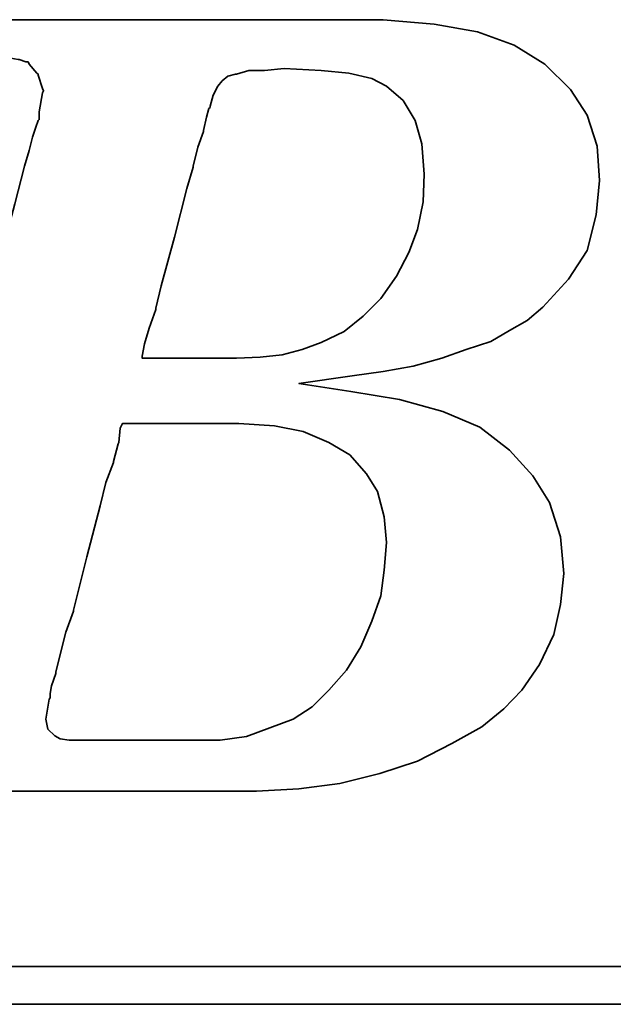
# Model space of a CAD drawing. Extents: x 25 to 103.6, y 36.2 to 84.7.
# Tile 31 of 49: x 90.473 to 91.006, y 59.201 to 60.084. Entities that reach past the tile are written whole.
import ezdxf

# ---------------------------------------------------------------- set-up
doc = ezdxf.new("R2010")
doc.units = 0
doc.header["$MEASUREMENT"] = 0
doc.layers.add('DIM', color=4, linetype='CONTINUOUS')
doc.layers.add('layer 1', color=7, linetype='CONTINUOUS')

# ---------------------------------------------------------------- blocks, each defined once
blk = doc.blocks.new('TBI MOTION logo(完整正式版)')
at = {"layer": 'layer 1', "color": 22, "lineweight": 35}
for points, knots in [([(-64.65375, -6.86375), (-64.65375, -6.86375), (-64.84375, -7.29625), (-64.84375, -7.29625), (-64.84375, -7.29625), (-64.84375, -7.29625), (-64.86875, -7.34375), (-64.86875, -7.34375), (-64.86875, -7.34375), (-64.86875, -7.34375), (-64.86875, -7.36875), (-64.86875, -7.36875), (-64.86875, -7.36875), (-64.86875, -7.36875), (-65.15375, -7.65375), (-65.15375, -7.65375), (-65.15375, -7.65375), (-65.15375, -7.65375), (-65.17875, -7.65375), (-65.17875, -7.65375), (-65.17875, -7.65375), (-65.17875, -7.65375), (-65.20375, -7.67875), (-65.20375, -7.67875), (-65.20375, -7.67875), (-65.20375, -7.67875), (-65.58875, -7.87125), (-65.58875, -7.87125), (-65.58875, -7.87125), (-65.58875, -7.87125), (-65.63375, -7.87125), (-65.63375, -7.87125), (-65.63375, -7.87125), (-65.63375, -7.87125), (-65.65875, -7.89375), (-65.65875, -7.89375), (-65.65875, -7.89375), (-65.65875, -7.89375), (-66.09375, -7.94375), (-66.09375, -7.94375), (-66.09375, -7.94375), (-66.09375, -7.94375), (-66.11375, -7.94375), (-66.11375, -7.94375), (-66.11375, -7.94375), (-66.11375, -7.94375), (-66.16375, -7.94375), (-66.16375, -7.94375), (-66.16375, -7.94375), (-66.16375, -7.94375), (-66.30875, -7.94375), (-66.30875, -7.94375), (-66.30875, -7.94375), (-66.30875, -7.94375), (-66.69375, -7.94375), (-66.69375, -7.94375), (-66.69375, -7.94375), (-66.69375, -7.94375), (-67.07375, -7.94375), (-67.07375, -7.94375), (-67.07375, -7.94375), (-67.07375, -7.94375), (-67.12375, -7.94375), (-67.12375, -7.94375), (-67.12375, -7.94375), (-67.12375, -7.94375), (-67.12375, -7.96625), (-67.12375, -7.96625), (-67.12375, -7.96625), (-67.12375, -7.96625), (-67.14875, -7.99125), (-67.14875, -7.99125), (-67.14875, -7.99125), (-67.14875, -7.99125), (-67.24375, -8.34875), (-67.24375, -8.34875), (-67.24375, -8.34875), (-67.24375, -8.34875), (-67.31375, -8.68625), (-67.31375, -8.68625), (-67.31375, -8.68625), (-67.31375, -8.68625), (-67.26875, -8.68625), (-67.26875, -8.68625), (-67.26875, -8.68625), (-67.26875, -8.68625), (-67.07375, -8.68625), (-67.07375, -8.68625), (-67.07375, -8.68625), (-67.07375, -8.68625), (-66.54875, -8.68625), (-66.54875, -8.68625), (-66.54875, -8.68625), (-66.54875, -8.68625), (-65.82625, -8.68625), (-65.82625, -8.68625), (-65.82625, -8.68625), (-65.82625, -8.68625), (-65.01375, -8.68625), (-65.01375, -8.68625), (-65.01375, -8.68625), (-65.01375, -8.68625), (-64.05375, -8.68625), (-64.05375, -8.68625), (-64.05375, -8.68625), (-64.05375, -8.68625), (-62.08375, -8.68625), (-62.08375, -8.68625), (-62.08375, -8.68625), (-62.08375, -8.68625), (-60.06875, -8.68625), (-60.06875, -8.68625), (-60.06875, -8.68625), (-60.06875, -8.68625), (-59.10875, -8.68625), (-59.10875, -8.68625), (-59.10875, -8.68625), (-59.10875, -8.68625), (-58.29375, -8.68625), (-58.29375, -8.68625), (-58.29375, -8.68625), (-58.29375, -8.68625), (-57.57375, -8.68625), (-57.57375, -8.68625), (-57.57375, -8.68625), (-57.57375, -8.68625), (-57.04875, -8.68625), (-57.04875, -8.68625), (-57.04875, -8.68625), (-57.04875, -8.68625), (-56.85375, -8.68625), (-56.85375, -8.68625), (-56.85375, -8.68625), (-56.85375, -8.68625), (-56.70875, -8.68625), (-56.70875, -8.68625), (-56.70875, -8.68625), (-56.70875, -8.68625), (-56.61375, -8.68625), (-56.61375, -8.68625), (-56.61375, -8.68625), (-56.61375, -8.68625), (-56.56875, -8.68625), (-56.56875, -8.68625), (-56.56875, -8.68625), (-56.56875, -8.68625), (-55.65375, -8.63875), (-55.65375, -8.63875), (-55.65375, -8.63875), (-55.65375, -8.63875), (-54.76875, -8.51875), (-54.76875, -8.51875), (-54.76875, -8.51875), (-54.76875, -8.51875), (-53.90375, -8.30375), (-53.90375, -8.30375), (-53.90375, -8.30375), (-53.90375, -8.30375), (-53.08875, -8.03875), (-53.08875, -8.03875), (-53.08875, -8.03875), (-53.08875, -8.03875), (-52.34375, -7.65375), (-52.34375, -7.65375), (-52.34375, -7.65375), (-52.34375, -7.65375), (-51.69875, -7.29625), (-51.69875, -7.29625), (-51.69875, -7.29625), (-51.69875, -7.29625), (-51.21875, -6.91125), (-51.21875, -6.91125), (-51.21875, -6.91125), (-51.21875, -6.91125), (-50.83375, -6.50375), (-50.83375, -6.50375), (-50.83375, -6.50375), (-50.83375, -6.50375), (-50.44875, -5.94875), (-50.44875, -5.94875), (-50.44875, -5.94875), (-50.44875, -5.94875), (-50.13875, -5.30375), (-50.13875, -5.30375), (-50.13875, -5.30375), (-50.13875, -5.30375), (-49.99375, -4.65375), (-49.99375, -4.65375), (-49.99375, -4.65375), (-49.99375, -4.65375), (-49.92375, -3.98375), (-49.92375, -3.98375), (-49.92375, -3.98375), (-49.92375, -3.98375), (-49.99375, -3.19374), (-49.99375, -3.19374), (-49.99375, -3.19374), (-49.99375, -3.19374), (-50.23374, -2.44874), (-50.23374, -2.44874), (-50.23374, -2.44874), (-50.23374, -2.44874), (-50.59375, -1.87374), (-50.59375, -1.87374), (-50.59375, -1.87374), (-50.59375, -1.87374), (-51.09875, -1.31874), (-51.09875, -1.31874), (-51.09875, -1.31874), (-51.09875, -1.31874), (-51.74375, -0.81875), (-51.74375, -0.81875), (-51.74375, -0.81875), (-51.74375, -0.81875), (-52.53875, -0.48125), (-52.53875, -0.48125), (-52.53875, -0.48125), (-52.53875, -0.48125), (-53.47375, -0.21875), (-53.47375, -0.21875), (-53.47375, -0.21875), (-53.47375, -0.21875), (-54.52875, -0.04874), (-54.52875, -0.04874), (-54.52875, -0.04874), (-54.52875, -0.04874), (-55.65375, 0.12125), (-55.65375, 0.12125), (-55.65375, 0.12125), (-55.65375, 0.12125), (-54.50375, 0.28624), (-54.50375, 0.28624), (-54.50375, 0.28624), (-54.50375, 0.28624), (-53.83375, 0.38124), (-53.83375, 0.38124), (-53.83375, 0.38124), (-53.83375, 0.38124), (-53.18375, 0.50125), (-53.18375, 0.50125), (-53.18375, 0.50125), (-53.18375, 0.50125), (-52.55875, 0.66874), (-52.55875, 0.66874), (-52.55875, 0.66874), (-52.55875, 0.66874), (-52.03375, 0.86124), (-52.03375, 0.86124), (-52.03375, 0.86124), (-52.03375, 0.86124), (-51.50374, 1.03124), (-51.50374, 1.03124), (-51.50374, 1.03124), (-51.50374, 1.03124), (-51.09875, 1.27125), (-51.09875, 1.27125), (-51.09875, 1.27125), (-51.09875, 1.27125), (-50.71375, 1.48624), (-50.71375, 1.48624), (-50.71375, 1.48624), (-50.71375, 1.48624), (-50.37625, 1.77625), (-50.37625, 1.77625), (-50.37625, 1.77625), (-50.37625, 1.77625), (-49.82375, 2.37625), (-49.82375, 2.37625), (-49.82375, 2.37625), (-49.82375, 2.37625), (-49.41875, 2.99625), (-49.41875, 2.99625), (-49.41875, 2.99625), (-49.41875, 2.99625), (-49.22375, 3.76625), (-49.22375, 3.76625), (-49.22375, 3.76625), (-49.22375, 3.76625), (-49.15375, 4.50874), (-49.15375, 4.50874), (-49.15375, 4.50874), (-49.15375, 4.50874), (-49.20375, 5.25125), (-49.20375, 5.25125), (-49.20375, 5.25125), (-49.20375, 5.25125), (-49.41875, 5.92625), (-49.41875, 5.92625), (-49.41875, 5.92625), (-49.41875, 5.92625), (-49.77875, 6.47625), (-49.77875, 6.47625), (-49.77875, 6.47625), (-49.77875, 6.47625), (-50.33125, 7.02624), (-50.33125, 7.02624), (-50.33125, 7.02624), (-50.33125, 7.02624), (-51.00125, 7.43625), (-51.00125, 7.43625), (-51.00125, 7.43625), (-51.00125, 7.43625), (-51.79375, 7.72625), (-51.79375, 7.72625), (-51.79375, 7.72625), (-51.79375, 7.72625), (-52.72875, 7.89124), (-52.72875, 7.89124), (-52.72875, 7.89124), (-52.72875, 7.89124), (-53.83375, 7.98625), (-53.83375, 7.98625), (-53.83375, 7.98625), (-53.83375, 7.98625), (-53.92875, 7.98625), (-53.92875, 7.98625), (-53.92875, 7.98625), (-53.92875, 7.98625), (-54.26375, 7.98625), (-54.26375, 7.98625), (-54.26375, 7.98625), (-54.26375, 7.98625), (-54.74375, 7.98625), (-54.74375, 7.98625), (-54.74375, 7.98625), (-54.74375, 7.98625), (-55.36875, 7.98625), (-55.36875, 7.98625), (-55.36875, 7.98625), (-55.36875, 7.98625), (-56.13375, 7.98625), (-56.13375, 7.98625), (-56.13375, 7.98625), (-56.13375, 7.98625), (-56.94875, 7.98625), (-56.94875, 7.98625), (-56.94875, 7.98625), (-56.94875, 7.98625), (-58.77625, 7.98625), (-58.77625, 7.98625), (-58.77625, 7.98625), (-58.77625, 7.98625), (-60.59875, 7.98625), (-60.59875, 7.98625), (-60.59875, 7.98625), (-60.59875, 7.98625), (-61.41375, 7.98625), (-61.41375, 7.98625), (-61.41375, 7.98625), (-61.41375, 7.98625), (-62.17875, 7.98625), (-62.17875, 7.98625), (-62.17875, 7.98625), (-62.17875, 7.98625), (-62.80375, 7.98625), (-62.80375, 7.98625), (-62.80375, 7.98625), (-62.80375, 7.98625), (-63.30625, 7.98625), (-63.30625, 7.98625), (-63.30625, 7.98625), (-63.30625, 7.98625), (-63.57375, 7.98625), (-63.57375, 7.98625), (-63.57375, 7.98625), (-63.57375, 7.98625), (-63.57375, 7.96375), (-63.57375, 7.96375), (-63.57375, 7.96375), (-63.57375, 7.96375), (-63.59875, 7.94125), (-63.59875, 7.94125), (-63.59875, 7.94125), (-63.59875, 7.94125), (-63.69375, 7.55625), (-63.69375, 7.55625), (-63.69375, 7.55625), (-63.69375, 7.55625), (-63.76375, 7.24624), (-63.76375, 7.24624), (-63.76375, 7.24624), (-63.76375, 7.24624), (-63.23875, 7.24624), (-63.23875, 7.24624), (-63.23875, 7.24624), (-63.23875, 7.24624), (-62.75875, 7.24624), (-62.75875, 7.24624), (-62.75875, 7.24624), (-62.75875, 7.24624), (-62.61125, 7.24624), (-62.61125, 7.24624), (-62.61125, 7.24624), (-62.61125, 7.24624), (-62.56625, 7.24624), (-62.56625, 7.24624), (-62.56625, 7.24624), (-62.56625, 7.24624), (-62.22875, 7.24624), (-62.22875, 7.24624), (-62.22875, 7.24624), (-62.22875, 7.24624), (-62.20375, 7.24624), (-62.20375, 7.24624), (-62.20375, 7.24624), (-62.20375, 7.24624), (-62.17875, 7.21875), (-62.17875, 7.21875), (-62.17875, 7.21875), (-62.17875, 7.21875), (-61.96375, 7.17125), (-61.96375, 7.17125), (-61.96375, 7.17125), (-61.96375, 7.17125), (-61.72375, 7.12624), (-61.72375, 7.12624), (-61.72375, 7.12624), (-61.72375, 7.12624), (-61.70375, 7.12624), (-61.70375, 7.12624), (-61.70375, 7.12624), (-61.70375, 7.12624), (-61.55875, 7.07624), (-61.55875, 7.07624), (-61.55875, 7.07624), (-61.55875, 7.07624), (-61.50875, 7.07624), (-61.50875, 7.07624), (-61.50875, 7.07624), (-61.50875, 7.07624), (-61.48375, 7.02624), (-61.48375, 7.02624), (-61.48375, 7.02624), (-61.48375, 7.02624), (-61.31875, 6.83375), (-61.31875, 6.83375), (-61.31875, 6.83375), (-61.31875, 6.83375), (-61.29375, 6.81125), (-61.29375, 6.81125), (-61.29375, 6.81125), (-61.29375, 6.81125), (-61.29375, 6.78625), (-61.29375, 6.78625), (-61.29375, 6.78625), (-61.29375, 6.78625), (-61.19875, 6.50124), (-61.19875, 6.50124), (-61.19875, 6.50124), (-61.19875, 6.50124), (-61.17375, 6.45124), (-61.17375, 6.45124), (-61.17375, 6.45124), (-61.17375, 6.45124), (-61.19875, 6.40625), (-61.19875, 6.40625), (-61.19875, 6.40625), (-61.19875, 6.40625), (-61.26875, 5.99624), (-61.26875, 5.99624), (-61.26875, 5.99624), (-61.26875, 5.99624), (-61.26875, 5.85125), (-61.26875, 5.85125), (-61.26875, 5.85125), (-61.26875, 5.85125), (-61.26875, 5.82625), (-61.26875, 5.82625), (-61.26875, 5.82625), (-61.26875, 5.82625), (-61.29375, 5.80625), (-61.29375, 5.80625), (-61.29375, 5.80625), (-61.29375, 5.80625), (-61.34125, 5.66125), (-61.34125, 5.66125), (-61.34125, 5.66125), (-61.34125, 5.66125), (-61.41375, 5.44625), (-61.41375, 5.44625), (-61.41375, 5.44625), (-61.41375, 5.44625), (-61.48375, 5.15625), (-61.48375, 5.15625), (-61.48375, 5.15625), (-61.48375, 5.15625), (-61.58375, 4.82124), (-61.58375, 4.82124), (-61.58375, 4.82124), (-61.58375, 4.82124), (-61.79875, 4.00375), (-61.79875, 4.00375), (-61.79875, 4.00375), (-61.79875, 4.00375), (-62.05875, 2.99625), (-62.05875, 2.99625), (-62.05875, 2.99625), (-62.05875, 2.99625), (-62.34875, 1.91625), (-62.34875, 1.91625), (-62.34875, 1.91625), (-62.34875, 1.91625), (-62.97375, -0.41124), (-62.97375, -0.41124), (-62.97375, -0.41124), (-62.97375, -0.41124), (-63.59875, -2.75875), (-63.59875, -2.75875), (-63.59875, -2.75875), (-63.59875, -2.75875), (-63.88375, -3.86374), (-63.88375, -3.86374), (-63.88375, -3.86374), (-63.88375, -3.86374), (-64.14875, -4.82374), (-64.14875, -4.82374), (-64.14875, -4.82374), (-64.14875, -4.82374), (-64.36375, -5.64125), (-64.36375, -5.64125), (-64.36375, -5.64125), (-64.36375, -5.64125), (-64.43625, -5.97625), (-64.43625, -5.97625), (-64.43625, -5.97625), (-64.43625, -5.97625), (-64.50875, -6.28625), (-64.50875, -6.28625), (-64.50875, -6.28625), (-64.50875, -6.28625), (-64.50875, -6.30875), (-64.50875, -6.30875), (-64.50875, -6.30875), (-64.50875, -6.30875), (-64.57875, -6.50375), (-64.57875, -6.50375), (-64.57875, -6.50375), (-64.57875, -6.50375), (-64.62875, -6.69625), (-64.62875, -6.69625), (-64.62875, -6.69625), (-64.62875, -6.69625), (-64.62875, -6.76875), (-64.62875, -6.76875), (-64.62875, -6.76875), (-64.62875, -6.76875), (-64.62875, -6.81375), (-64.62875, -6.81375), (-64.62875, -6.81375), (-64.62875, -6.81375), (-64.62875, -6.83875), (-64.62875, -6.83875), (-64.62875, -6.83875), (-64.62875, -6.83875), (-64.65375, -6.86375), (-64.65375, -6.86375)], [0, 0, 0, 0, 0.00719424, 0.00719424, 0.00719424, 0.00719424, 0.01438849, 0.01438849, 0.01438849, 0.01438849, 0.02158273, 0.02158273, 0.02158273, 0.02158273, 0.02877698, 0.02877698, 0.02877698, 0.02877698, 0.03597122, 0.03597122, 0.03597122, 0.03597122, 0.04316547, 0.04316547, 0.04316547, 0.04316547, 0.05035971, 0.05035971, 0.05035971, 0.05035971, 0.05755396, 0.05755396, 0.05755396, 0.05755396, 0.0647482, 0.0647482, 0.0647482, 0.0647482, 0.07194245, 0.07194245, 0.07194245, 0.07194245, 0.07913669, 0.07913669, 0.07913669, 0.07913669, 0.08633094, 0.08633094, 0.08633094, 0.08633094, 0.09352518, 0.09352518, 0.09352518, 0.09352518, 0.10071942, 0.10071942, 0.10071942, 0.10071942, 0.10791367, 0.10791367, 0.10791367, 0.10791367, 0.11510791, 0.11510791, 0.11510791, 0.11510791, 0.12230216, 0.12230216, 0.12230216, 0.12230216, 0.1294964, 0.1294964, 0.1294964, 0.1294964, 0.13669065, 0.13669065, 0.13669065, 0.13669065, 0.14388489, 0.14388489, 0.14388489, 0.14388489, 0.15107914, 0.15107914, 0.15107914, 0.15107914, 0.15827338, 0.15827338, 0.15827338, 0.15827338, 0.16546763, 0.16546763, 0.16546763, 0.16546763, 0.17266187, 0.17266187, 0.17266187, 0.17266187, 0.17985612, 0.17985612, 0.17985612, 0.17985612, 0.18705036, 0.18705036, 0.18705036, 0.18705036, 0.1942446, 0.1942446, 0.1942446, 0.1942446, 0.20143885, 0.20143885, 0.20143885, 0.20143885, 0.20863309, 0.20863309, 0.20863309, 0.20863309, 0.21582734, 0.21582734, 0.21582734, 0.21582734, 0.22302158, 0.22302158, 0.22302158, 0.22302158, 0.23021583, 0.23021583, 0.23021583, 0.23021583, 0.23741007, 0.23741007, 0.23741007, 0.23741007, 0.24460432, 0.24460432, 0.24460432, 0.24460432, 0.25179856, 0.25179856, 0.25179856, 0.25179856, 0.25899281, 0.25899281, 0.25899281, 0.25899281, 0.26618705, 0.26618705, 0.26618705, 0.26618705, 0.27338129, 0.27338129, 0.27338129, 0.27338129, 0.28057554, 0.28057554, 0.28057554, 0.28057554, 0.28776978, 0.28776978, 0.28776978, 0.28776978, 0.29496403, 0.29496403, 0.29496403, 0.29496403, 0.30215827, 0.30215827, 0.30215827, 0.30215827, 0.30935252, 0.30935252, 0.30935252, 0.30935252, 0.31654676, 0.31654676, 0.31654676, 0.31654676, 0.32374101, 0.32374101, 0.32374101, 0.32374101, 0.33093525, 0.33093525, 0.33093525, 0.33093525, 0.3381295, 0.3381295, 0.3381295, 0.3381295, 0.34532374, 0.34532374, 0.34532374, 0.34532374, 0.35251799, 0.35251799, 0.35251799, 0.35251799, 0.35971223, 0.35971223, 0.35971223, 0.35971223, 0.36690647, 0.36690647, 0.36690647, 0.36690647, 0.37410072, 0.37410072, 0.37410072, 0.37410072, 0.38129496, 0.38129496, 0.38129496, 0.38129496, 0.38848921, 0.38848921, 0.38848921, 0.38848921, 0.39568345, 0.39568345, 0.39568345, 0.39568345, 0.4028777, 0.4028777, 0.4028777, 0.4028777, 0.41007194, 0.41007194, 0.41007194, 0.41007194, 0.41726619, 0.41726619, 0.41726619, 0.41726619, 0.42446043, 0.42446043, 0.42446043, 0.42446043, 0.43165468, 0.43165468, 0.43165468, 0.43165468, 0.43884892, 0.43884892, 0.43884892, 0.43884892, 0.44604317, 0.44604317, 0.44604317, 0.44604317, 0.45323741, 0.45323741, 0.45323741, 0.45323741, 0.46043165, 0.46043165, 0.46043165, 0.46043165, 0.4676259, 0.4676259, 0.4676259, 0.4676259, 0.47482014, 0.47482014, 0.47482014, 0.47482014, 0.48201439, 0.48201439, 0.48201439, 0.48201439, 0.48920863, 0.48920863, 0.48920863, 0.48920863, 0.49640288, 0.49640288, 0.49640288, 0.49640288, 0.50359712, 0.50359712, 0.50359712, 0.50359712, 0.51079137, 0.51079137, 0.51079137, 0.51079137, 0.51798561, 0.51798561, 0.51798561, 0.51798561, 0.52517986, 0.52517986, 0.52517986, 0.52517986, 0.5323741, 0.5323741, 0.5323741, 0.5323741, 0.53956835, 0.53956835, 0.53956835, 0.53956835, 0.54676259, 0.54676259, 0.54676259, 0.54676259, 0.55395683, 0.55395683, 0.55395683, 0.55395683, 0.56115108, 0.56115108, 0.56115108, 0.56115108, 0.56834532, 0.56834532, 0.56834532, 0.56834532, 0.57553957, 0.57553957, 0.57553957, 0.57553957, 0.58273381, 0.58273381, 0.58273381, 0.58273381, 0.58992806, 0.58992806, 0.58992806, 0.58992806, 0.5971223, 0.5971223, 0.5971223, 0.5971223, 0.60431655, 0.60431655, 0.60431655, 0.60431655, 0.61151079, 0.61151079, 0.61151079, 0.61151079, 0.61870504, 0.61870504, 0.61870504, 0.61870504, 0.62589928, 0.62589928, 0.62589928, 0.62589928, 0.63309353, 0.63309353, 0.63309353, 0.63309353, 0.64028777, 0.64028777, 0.64028777, 0.64028777, 0.64748201, 0.64748201, 0.64748201, 0.64748201, 0.65467626, 0.65467626, 0.65467626, 0.65467626, 0.6618705, 0.6618705, 0.6618705, 0.6618705, 0.66906475, 0.66906475, 0.66906475, 0.66906475, 0.67625899, 0.67625899, 0.67625899, 0.67625899, 0.68345324, 0.68345324, 0.68345324, 0.68345324, 0.69064748, 0.69064748, 0.69064748, 0.69064748, 0.69784173, 0.69784173, 0.69784173, 0.69784173, 0.70503597, 0.70503597, 0.70503597, 0.70503597, 0.71223022, 0.71223022, 0.71223022, 0.71223022, 0.71942446, 0.71942446, 0.71942446, 0.71942446, 0.72661871, 0.72661871, 0.72661871, 0.72661871, 0.73381295, 0.73381295, 0.73381295, 0.73381295, 0.74100719, 0.74100719, 0.74100719, 0.74100719, 0.74820144, 0.74820144, 0.74820144, 0.74820144, 0.75539568, 0.75539568, 0.75539568, 0.75539568, 0.76258993, 0.76258993, 0.76258993, 0.76258993, 0.76978417, 0.76978417, 0.76978417, 0.76978417, 0.77697842, 0.77697842, 0.77697842, 0.77697842, 0.78417266, 0.78417266, 0.78417266, 0.78417266, 0.79136691, 0.79136691, 0.79136691, 0.79136691, 0.79856115, 0.79856115, 0.79856115, 0.79856115, 0.8057554, 0.8057554, 0.8057554, 0.8057554, 0.81294964, 0.81294964, 0.81294964, 0.81294964, 0.82014388, 0.82014388, 0.82014388, 0.82014388, 0.82733813, 0.82733813, 0.82733813, 0.82733813, 0.83453237, 0.83453237, 0.83453237, 0.83453237, 0.84172662, 0.84172662, 0.84172662, 0.84172662, 0.84892086, 0.84892086, 0.84892086, 0.84892086, 0.85611511, 0.85611511, 0.85611511, 0.85611511, 0.86330935, 0.86330935, 0.86330935, 0.86330935, 0.8705036, 0.8705036, 0.8705036, 0.8705036, 0.87769784, 0.87769784, 0.87769784, 0.87769784, 0.88489209, 0.88489209, 0.88489209, 0.88489209, 0.89208633, 0.89208633, 0.89208633, 0.89208633, 0.89928058, 0.89928058, 0.89928058, 0.89928058, 0.90647482, 0.90647482, 0.90647482, 0.90647482, 0.91366906, 0.91366906, 0.91366906, 0.91366906, 0.92086331, 0.92086331, 0.92086331, 0.92086331, 0.92805755, 0.92805755, 0.92805755, 0.92805755, 0.9352518, 0.9352518, 0.9352518, 0.9352518, 0.94244604, 0.94244604, 0.94244604, 0.94244604, 0.94964029, 0.94964029, 0.94964029, 0.94964029, 0.95683453, 0.95683453, 0.95683453, 0.95683453, 0.96402878, 0.96402878, 0.96402878, 0.96402878, 0.97122302, 0.97122302, 0.97122302, 0.97122302, 0.97841727, 0.97841727, 0.97841727, 0.97841727, 0.98561151, 0.98561151, 0.98561151, 0.98561151, 0.99280576, 0.99280576, 0.99280576, 0.99280576, 1, 1, 1, 1]), ([(-57.50375, 6.35625), (-57.50375, 6.35625), (-57.57375, 6.11625), (-57.57375, 6.11625), (-57.57375, 6.11625), (-57.57375, 6.11625), (-57.57375, 6.09125), (-57.57375, 6.09125), (-57.57375, 6.09125), (-57.57375, 6.09125), (-57.59875, 6.06625), (-57.59875, 6.06625), (-57.59875, 6.06625), (-57.59875, 6.06625), (-57.64875, 5.87625), (-57.64875, 5.87625), (-57.64875, 5.87625), (-57.64875, 5.87625), (-57.71875, 5.58875), (-57.71875, 5.58875), (-57.71875, 5.58875), (-57.71875, 5.58875), (-57.71875, 5.56625), (-57.71875, 5.56625), (-57.71875, 5.56625), (-57.71875, 5.56625), (-57.83875, 5.23125), (-57.83875, 5.23125), (-57.83875, 5.23125), (-57.83875, 5.23125), (-57.93625, 4.82124), (-57.93625, 4.82124), (-57.93625, 4.82124), (-57.93625, 4.82124), (-57.93625, 4.79624), (-57.93625, 4.79624), (-57.93625, 4.79624), (-57.93625, 4.79624), (-58.07875, 4.34125), (-58.07875, 4.34125), (-58.07875, 4.34125), (-58.07875, 4.34125), (-58.34375, 3.28625), (-58.34375, 3.28625), (-58.34375, 3.28625), (-58.34375, 3.28625), (-58.62875, 2.23124), (-58.62875, 2.23124), (-58.62875, 2.23124), (-58.62875, 2.23124), (-58.74875, 1.75125), (-58.74875, 1.75125), (-58.74875, 1.75125), (-58.74875, 1.75125), (-58.74875, 1.72625), (-58.74875, 1.72625), (-58.74875, 1.72625), (-58.74875, 1.72625), (-58.89375, 1.31625), (-58.89375, 1.31625), (-58.89375, 1.31625), (-58.89375, 1.31625), (-58.98875, 0.98124), (-58.98875, 0.98124), (-58.98875, 0.98124), (-58.98875, 0.98124), (-59.03875, 0.71625), (-59.03875, 0.71625), (-59.03875, 0.71625), (-59.03875, 0.71625), (-59.03875, 0.66874), (-59.03875, 0.66874), (-59.03875, 0.66874), (-59.03875, 0.66874), (-58.91875, 0.66874), (-58.91875, 0.66874), (-58.91875, 0.66874), (-58.91875, 0.66874), (-58.53375, 0.66874), (-58.53375, 0.66874), (-58.53375, 0.66874), (-58.53375, 0.66874), (-58.10375, 0.66874), (-58.10375, 0.66874), (-58.10375, 0.66874), (-58.10375, 0.66874), (-57.66875, 0.66874), (-57.66875, 0.66874), (-57.66875, 0.66874), (-57.66875, 0.66874), (-57.33375, 0.66874), (-57.33375, 0.66874), (-57.33375, 0.66874), (-57.33375, 0.66874), (-57.09375, 0.66874), (-57.09375, 0.66874), (-57.09375, 0.66874), (-57.09375, 0.66874), (-56.99875, 0.66874), (-56.99875, 0.66874), (-56.99875, 0.66874), (-56.99875, 0.66874), (-56.49375, 0.69374), (-56.49375, 0.69374), (-56.49375, 0.69374), (-56.49375, 0.69374), (-56.01375, 0.74374), (-56.01375, 0.74374), (-56.01375, 0.74374), (-56.01375, 0.74374), (-55.58375, 0.86124), (-55.58375, 0.86124), (-55.58375, 0.86124), (-55.58375, 0.86124), (-55.17375, 1.00624), (-55.17375, 1.00624), (-55.17375, 1.00624), (-55.17375, 1.00624), (-54.67375, 1.24625), (-54.67375, 1.24625), (-54.67375, 1.24625), (-54.67375, 1.24625), (-54.26375, 1.58124), (-54.26375, 1.58124), (-54.26375, 1.58124), (-54.26375, 1.58124), (-53.87875, 1.96374), (-53.87875, 1.96374), (-53.87875, 1.96374), (-53.87875, 1.96374), (-53.54375, 2.44625), (-53.54375, 2.44625), (-53.54375, 2.44625), (-53.54375, 2.44625), (-53.27875, 2.95125), (-53.27875, 2.95125), (-53.27875, 2.95125), (-53.27875, 2.95125), (-53.08875, 3.45124), (-53.08875, 3.45124), (-53.08875, 3.45124), (-53.08875, 3.45124), (-52.96875, 4.05124), (-52.96875, 4.05124), (-52.96875, 4.05124), (-52.96875, 4.05124), (-52.94375, 4.65125), (-52.94375, 4.65125), (-52.94375, 4.65125), (-52.94375, 4.65125), (-52.99375, 5.30125), (-52.99375, 5.30125), (-52.99375, 5.30125), (-52.99375, 5.30125), (-53.13875, 5.80625), (-53.13875, 5.80625), (-53.13875, 5.80625), (-53.13875, 5.80625), (-53.39875, 6.23625), (-53.39875, 6.23625), (-53.39875, 6.23625), (-53.39875, 6.23625), (-53.75875, 6.54875), (-53.75875, 6.54875), (-53.75875, 6.54875), (-53.75875, 6.54875), (-54.07375, 6.71625), (-54.07375, 6.71625), (-54.07375, 6.71625), (-54.07375, 6.71625), (-54.57375, 6.83375), (-54.57375, 6.83375), (-54.57375, 6.83375), (-54.57375, 6.83375), (-55.17375, 6.88625), (-55.17375, 6.88625), (-55.17375, 6.88625), (-55.17375, 6.88625), (-55.96875, 6.93125), (-55.96875, 6.93125), (-55.96875, 6.93125), (-55.96875, 6.93125), (-56.39875, 6.88625), (-56.39875, 6.88625), (-56.39875, 6.88625), (-56.39875, 6.88625), (-56.42125, 6.88625), (-56.42125, 6.88625), (-56.42125, 6.88625), (-56.42125, 6.88625), (-56.73375, 6.88625), (-56.73375, 6.88625), (-56.73375, 6.88625), (-56.73375, 6.88625), (-56.99875, 6.81125), (-56.99875, 6.81125), (-56.99875, 6.81125), (-56.99875, 6.81125), (-57.02375, 6.81125), (-57.02375, 6.81125), (-57.02375, 6.81125), (-57.02375, 6.81125), (-57.18875, 6.76625), (-57.18875, 6.76625), (-57.18875, 6.76625), (-57.18875, 6.76625), (-57.30875, 6.66625), (-57.30875, 6.66625), (-57.30875, 6.66625), (-57.30875, 6.66625), (-57.40875, 6.54875), (-57.40875, 6.54875), (-57.40875, 6.54875), (-57.40875, 6.54875), (-57.50375, 6.35625), (-57.50375, 6.35625)], [0, 0, 0, 0, 0.01851852, 0.01851852, 0.01851852, 0.01851852, 0.03703704, 0.03703704, 0.03703704, 0.03703704, 0.05555556, 0.05555556, 0.05555556, 0.05555556, 0.07407407, 0.07407407, 0.07407407, 0.07407407, 0.09259259, 0.09259259, 0.09259259, 0.09259259, 0.11111111, 0.11111111, 0.11111111, 0.11111111, 0.12962963, 0.12962963, 0.12962963, 0.12962963, 0.14814815, 0.14814815, 0.14814815, 0.14814815, 0.16666667, 0.16666667, 0.16666667, 0.16666667, 0.18518519, 0.18518519, 0.18518519, 0.18518519, 0.2037037, 0.2037037, 0.2037037, 0.2037037, 0.22222222, 0.22222222, 0.22222222, 0.22222222, 0.24074074, 0.24074074, 0.24074074, 0.24074074, 0.25925926, 0.25925926, 0.25925926, 0.25925926, 0.27777778, 0.27777778, 0.27777778, 0.27777778, 0.2962963, 0.2962963, 0.2962963, 0.2962963, 0.31481481, 0.31481481, 0.31481481, 0.31481481, 0.33333333, 0.33333333, 0.33333333, 0.33333333, 0.35185185, 0.35185185, 0.35185185, 0.35185185, 0.37037037, 0.37037037, 0.37037037, 0.37037037, 0.38888889, 0.38888889, 0.38888889, 0.38888889, 0.40740741, 0.40740741, 0.40740741, 0.40740741, 0.42592593, 0.42592593, 0.42592593, 0.42592593, 0.44444444, 0.44444444, 0.44444444, 0.44444444, 0.46296296, 0.46296296, 0.46296296, 0.46296296, 0.48148148, 0.48148148, 0.48148148, 0.48148148, 0.5, 0.5, 0.5, 0.5, 0.51851852, 0.51851852, 0.51851852, 0.51851852, 0.53703704, 0.53703704, 0.53703704, 0.53703704, 0.55555556, 0.55555556, 0.55555556, 0.55555556, 0.57407407, 0.57407407, 0.57407407, 0.57407407, 0.59259259, 0.59259259, 0.59259259, 0.59259259, 0.61111111, 0.61111111, 0.61111111, 0.61111111, 0.62962963, 0.62962963, 0.62962963, 0.62962963, 0.64814815, 0.64814815, 0.64814815, 0.64814815, 0.66666667, 0.66666667, 0.66666667, 0.66666667, 0.68518519, 0.68518519, 0.68518519, 0.68518519, 0.7037037, 0.7037037, 0.7037037, 0.7037037, 0.72222222, 0.72222222, 0.72222222, 0.72222222, 0.74074074, 0.74074074, 0.74074074, 0.74074074, 0.75925926, 0.75925926, 0.75925926, 0.75925926, 0.77777778, 0.77777778, 0.77777778, 0.77777778, 0.7962963, 0.7962963, 0.7962963, 0.7962963, 0.81481481, 0.81481481, 0.81481481, 0.81481481, 0.83333333, 0.83333333, 0.83333333, 0.83333333, 0.85185185, 0.85185185, 0.85185185, 0.85185185, 0.87037037, 0.87037037, 0.87037037, 0.87037037, 0.88888889, 0.88888889, 0.88888889, 0.88888889, 0.90740741, 0.90740741, 0.90740741, 0.90740741, 0.92592593, 0.92592593, 0.92592593, 0.92592593, 0.94444444, 0.94444444, 0.94444444, 0.94444444, 0.96296296, 0.96296296, 0.96296296, 0.96296296, 0.98148148, 0.98148148, 0.98148148, 0.98148148, 1, 1, 1, 1]), ([(-61.03125, -6.57375), (-61.03125, -6.57375), (-61.03125, -6.67125), (-61.03125, -6.67125), (-61.03125, -6.67125), (-61.03125, -6.67125), (-61.05375, -6.69625), (-61.05375, -6.69625), (-61.05375, -6.69625), (-61.05375, -6.69625), (-61.12375, -7.12875), (-61.12375, -7.12875), (-61.12375, -7.12875), (-61.12375, -7.12875), (-61.07875, -7.34375), (-61.07875, -7.34375), (-61.07875, -7.34375), (-61.07875, -7.34375), (-60.93375, -7.48875), (-60.93375, -7.48875), (-60.93375, -7.48875), (-60.93375, -7.48875), (-60.81375, -7.55625), (-60.81375, -7.55625), (-60.81375, -7.55625), (-60.81375, -7.55625), (-60.62375, -7.58375), (-60.62375, -7.58375), (-60.62375, -7.58375), (-60.62375, -7.58375), (-60.30875, -7.58375), (-60.30875, -7.58375), (-60.30875, -7.58375), (-60.30875, -7.58375), (-59.97375, -7.58375), (-59.97375, -7.58375), (-59.97375, -7.58375), (-59.97375, -7.58375), (-59.87875, -7.58375), (-59.87875, -7.58375), (-59.87875, -7.58375), (-59.87875, -7.58375), (-59.63625, -7.58375), (-59.63625, -7.58375), (-59.63625, -7.58375), (-59.63625, -7.58375), (-58.96875, -7.58375), (-58.96875, -7.58375), (-58.96875, -7.58375), (-58.96875, -7.58375), (-58.29375, -7.58375), (-58.29375, -7.58375), (-58.29375, -7.58375), (-58.29375, -7.58375), (-58.05375, -7.58375), (-58.05375, -7.58375), (-58.05375, -7.58375), (-58.05375, -7.58375), (-57.98375, -7.58375), (-57.98375, -7.58375), (-57.98375, -7.58375), (-57.98375, -7.58375), (-57.35875, -7.58375), (-57.35875, -7.58375), (-57.35875, -7.58375), (-57.35875, -7.58375), (-56.78375, -7.50875), (-56.78375, -7.50875), (-56.78375, -7.50875), (-56.78375, -7.50875), (-56.27875, -7.31875), (-56.27875, -7.31875), (-56.27875, -7.31875), (-56.27875, -7.31875), (-55.77375, -7.12875), (-55.77375, -7.12875), (-55.77375, -7.12875), (-55.77375, -7.12875), (-55.36875, -6.86375), (-55.36875, -6.86375), (-55.36875, -6.86375), (-55.36875, -6.86375), (-55.00875, -6.50375), (-55.00875, -6.50375), (-55.00875, -6.50375), (-55.00875, -6.50375), (-54.62375, -6.06875), (-54.62375, -6.06875), (-54.62375, -6.06875), (-54.62375, -6.06875), (-54.31375, -5.56875), (-54.31375, -5.56875), (-54.31375, -5.56875), (-54.31375, -5.56875), (-54.07375, -5.01625), (-54.07375, -5.01625), (-54.07375, -5.01625), (-54.07375, -5.01625), (-53.87875, -4.46374), (-53.87875, -4.46374), (-53.87875, -4.46374), (-53.87875, -4.46374), (-53.80875, -3.91375), (-53.80875, -3.91375), (-53.80875, -3.91375), (-53.80875, -3.91375), (-53.75875, -3.31375), (-53.75875, -3.31375), (-53.75875, -3.31375), (-53.75875, -3.31375), (-53.80875, -2.75875), (-53.80875, -2.75875), (-53.80875, -2.75875), (-53.80875, -2.75875), (-53.95375, -2.20875), (-53.95375, -2.20875), (-53.95375, -2.20875), (-53.95375, -2.20875), (-54.19375, -1.82625), (-54.19375, -1.82625), (-54.19375, -1.82625), (-54.19375, -1.82625), (-54.55375, -1.41875), (-54.55375, -1.41875), (-54.55375, -1.41875), (-54.55375, -1.41875), (-55.00875, -1.15125), (-55.00875, -1.15125), (-55.00875, -1.15125), (-55.00875, -1.15125), (-55.56125, -0.91375), (-55.56125, -0.91375), (-55.56125, -0.91375), (-55.56125, -0.91375), (-56.18125, -0.79375), (-56.18125, -0.79375), (-56.18125, -0.79375), (-56.18125, -0.79375), (-56.94875, -0.74374), (-56.94875, -0.74374), (-56.94875, -0.74374), (-56.94875, -0.74374), (-56.99875, -0.74374), (-56.99875, -0.74374), (-56.99875, -0.74374), (-56.99875, -0.74374), (-57.09375, -0.74374), (-57.09375, -0.74374), (-57.09375, -0.74374), (-57.09375, -0.74374), (-57.38375, -0.74374), (-57.38375, -0.74374), (-57.38375, -0.74374), (-57.38375, -0.74374), (-57.76875, -0.74374), (-57.76875, -0.74374), (-57.76875, -0.74374), (-57.76875, -0.74374), (-58.24625, -0.74374), (-58.24625, -0.74374), (-58.24625, -0.74374), (-58.24625, -0.74374), (-58.72875, -0.74374), (-58.72875, -0.74374), (-58.72875, -0.74374), (-58.72875, -0.74374), (-59.20875, -0.74374), (-59.20875, -0.74374), (-59.20875, -0.74374), (-59.20875, -0.74374), (-59.46875, -0.74374), (-59.46875, -0.74374), (-59.46875, -0.74374), (-59.46875, -0.74374), (-59.51625, -0.83875), (-59.51625, -0.83875), (-59.51625, -0.83875), (-59.51625, -0.83875), (-59.54375, -1.15125), (-59.54375, -1.15125), (-59.54375, -1.15125), (-59.54375, -1.15125), (-59.56375, -1.17874), (-59.56375, -1.17874), (-59.56375, -1.17874), (-59.56375, -1.17874), (-59.66375, -1.55875), (-59.66375, -1.55875), (-59.66375, -1.55875), (-59.66375, -1.55875), (-59.66375, -1.58375), (-59.66375, -1.58375), (-59.66375, -1.58375), (-59.66375, -1.58375), (-59.82875, -2.01874), (-59.82875, -2.01874), (-59.82875, -2.01874), (-59.82875, -2.01874), (-59.94875, -2.52125), (-59.94875, -2.52125), (-59.94875, -2.52125), (-59.94875, -2.52125), (-60.23875, -3.62375), (-60.23875, -3.62375), (-60.23875, -3.62375), (-60.23875, -3.62375), (-60.52375, -4.77624), (-60.52375, -4.77624), (-60.52375, -4.77624), (-60.52375, -4.77624), (-60.52375, -4.79874), (-60.52375, -4.79874), (-60.52375, -4.79874), (-60.52375, -4.79874), (-60.69125, -5.25375), (-60.69125, -5.25375), (-60.69125, -5.25375), (-60.69125, -5.25375), (-60.81375, -5.73625), (-60.81375, -5.73625), (-60.81375, -5.73625), (-60.81375, -5.73625), (-60.90875, -6.11875), (-60.90875, -6.11875), (-60.90875, -6.11875), (-60.90875, -6.11875), (-60.90875, -6.14375), (-60.90875, -6.14375), (-60.90875, -6.14375), (-60.90875, -6.14375), (-61.00375, -6.40875), (-61.00375, -6.40875), (-61.00375, -6.40875), (-61.00375, -6.40875), (-61.03125, -6.57375), (-61.03125, -6.57375)], [0, 0, 0, 0, 0.01694915, 0.01694915, 0.01694915, 0.01694915, 0.03389831, 0.03389831, 0.03389831, 0.03389831, 0.05084746, 0.05084746, 0.05084746, 0.05084746, 0.06779661, 0.06779661, 0.06779661, 0.06779661, 0.08474576, 0.08474576, 0.08474576, 0.08474576, 0.10169492, 0.10169492, 0.10169492, 0.10169492, 0.11864407, 0.11864407, 0.11864407, 0.11864407, 0.13559322, 0.13559322, 0.13559322, 0.13559322, 0.15254237, 0.15254237, 0.15254237, 0.15254237, 0.16949153, 0.16949153, 0.16949153, 0.16949153, 0.18644068, 0.18644068, 0.18644068, 0.18644068, 0.20338983, 0.20338983, 0.20338983, 0.20338983, 0.22033898, 0.22033898, 0.22033898, 0.22033898, 0.23728814, 0.23728814, 0.23728814, 0.23728814, 0.25423729, 0.25423729, 0.25423729, 0.25423729, 0.27118644, 0.27118644, 0.27118644, 0.27118644, 0.28813559, 0.28813559, 0.28813559, 0.28813559, 0.30508475, 0.30508475, 0.30508475, 0.30508475, 0.3220339, 0.3220339, 0.3220339, 0.3220339, 0.33898305, 0.33898305, 0.33898305, 0.33898305, 0.3559322, 0.3559322, 0.3559322, 0.3559322, 0.37288136, 0.37288136, 0.37288136, 0.37288136, 0.38983051, 0.38983051, 0.38983051, 0.38983051, 0.40677966, 0.40677966, 0.40677966, 0.40677966, 0.42372881, 0.42372881, 0.42372881, 0.42372881, 0.44067797, 0.44067797, 0.44067797, 0.44067797, 0.45762712, 0.45762712, 0.45762712, 0.45762712, 0.47457627, 0.47457627, 0.47457627, 0.47457627, 0.49152542, 0.49152542, 0.49152542, 0.49152542, 0.50847458, 0.50847458, 0.50847458, 0.50847458, 0.52542373, 0.52542373, 0.52542373, 0.52542373, 0.54237288, 0.54237288, 0.54237288, 0.54237288, 0.55932203, 0.55932203, 0.55932203, 0.55932203, 0.57627119, 0.57627119, 0.57627119, 0.57627119, 0.59322034, 0.59322034, 0.59322034, 0.59322034, 0.61016949, 0.61016949, 0.61016949, 0.61016949, 0.62711864, 0.62711864, 0.62711864, 0.62711864, 0.6440678, 0.6440678, 0.6440678, 0.6440678, 0.66101695, 0.66101695, 0.66101695, 0.66101695, 0.6779661, 0.6779661, 0.6779661, 0.6779661, 0.69491525, 0.69491525, 0.69491525, 0.69491525, 0.71186441, 0.71186441, 0.71186441, 0.71186441, 0.72881356, 0.72881356, 0.72881356, 0.72881356, 0.74576271, 0.74576271, 0.74576271, 0.74576271, 0.76271186, 0.76271186, 0.76271186, 0.76271186, 0.77966102, 0.77966102, 0.77966102, 0.77966102, 0.79661017, 0.79661017, 0.79661017, 0.79661017, 0.81355932, 0.81355932, 0.81355932, 0.81355932, 0.83050847, 0.83050847, 0.83050847, 0.83050847, 0.84745763, 0.84745763, 0.84745763, 0.84745763, 0.86440678, 0.86440678, 0.86440678, 0.86440678, 0.88135593, 0.88135593, 0.88135593, 0.88135593, 0.89830508, 0.89830508, 0.89830508, 0.89830508, 0.91525424, 0.91525424, 0.91525424, 0.91525424, 0.93220339, 0.93220339, 0.93220339, 0.93220339, 0.94915254, 0.94915254, 0.94915254, 0.94915254, 0.96610169, 0.96610169, 0.96610169, 0.96610169, 0.98305085, 0.98305085, 0.98305085, 0.98305085, 1, 1, 1, 1]), ([(75.90875, -9.47875), (75.90875, -9.47875), (75.90875, -12.28625), (75.90875, -12.28625), (75.90875, -12.28625), (75.90875, -12.28625), (75.90875, -12.47875), (75.90875, -12.47875), (75.90875, -12.47875), (75.90875, -12.47875), (75.71625, -12.47875), (75.71625, -12.47875), (75.71625, -12.47875), (75.71625, -12.47875), (-88.32875, -12.47875), (-88.32875, -12.47875), (-88.32875, -12.47875), (-88.32875, -12.47875), (-88.32875, -13.29375), (-88.32875, -13.29375), (-88.32875, -13.29375), (-88.32875, -13.29375), (82.89125, -13.29375), (82.89125, -13.29375), (82.89125, -13.29375), (82.89125, -13.29375), (75.90875, -9.47875), (75.90875, -9.47875)], [0, 0, 0, 0, 0.14285714, 0.14285714, 0.14285714, 0.14285714, 0.28571429, 0.28571429, 0.28571429, 0.28571429, 0.42857143, 0.42857143, 0.42857143, 0.42857143, 0.57142857, 0.57142857, 0.57142857, 0.57142857, 0.71428571, 0.71428571, 0.71428571, 0.71428571, 0.85714286, 0.85714286, 0.85714286, 0.85714286, 1, 1, 1, 1])]:
    blk.add_open_spline(points, degree=3, knots=knots, dxfattribs=at)

msp = doc.modelspace()

# ---------------------------------------------------------------- block references
at = {"layer": 'DIM', "color": 7, "xscale": 0.0415039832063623, "yscale": 0.0415039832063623, "zscale": 0.0415039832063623}
msp.add_blockref('TBI MOTION logo(完整正式版)', (93.03356, 59.75257), dxfattribs=at)

doc.saveas('drawing.dxf')
